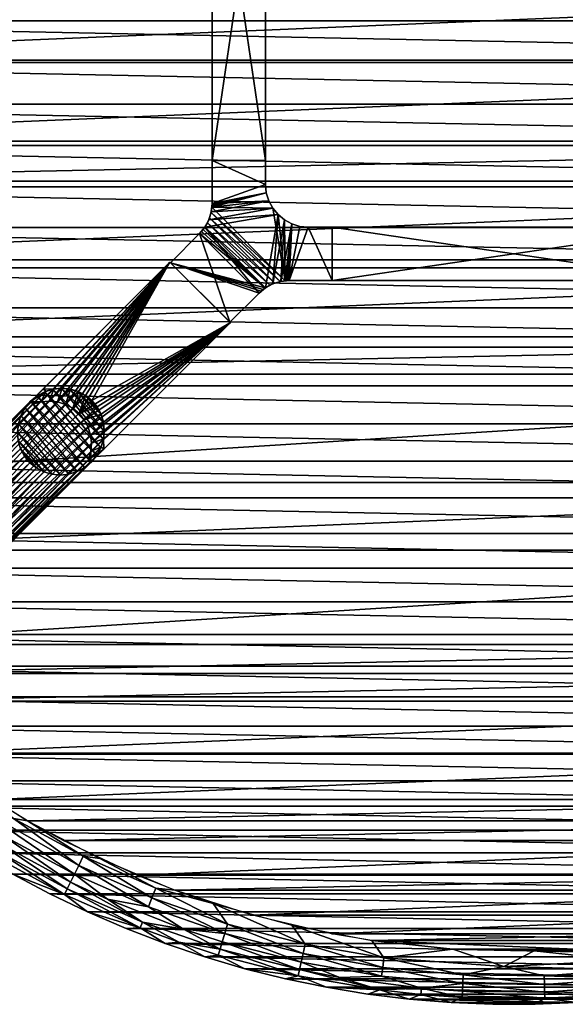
# Model space of a CAD drawing. Header units: inches. Extents: x -24 to 24, y -24 to 24.
# Tile 2 of 7: x -11.6 to 1.2, y -24 to -1. Entities that reach past the tile are written whole.
import ezdxf

# ---------------------------------------------------------------- set-up
doc = ezdxf.new("R2010")
doc.units = ezdxf.units.IN
doc.header["$MEASUREMENT"] = 0
for name, color, linetype in [('AFUTL-3-EDPL', 19, 'Continuous'), ('AFUTL-3-HWPT', 4, 'Continuous'), ('AFUTL-3-LGWD', 15, 'Continuous'), ('AFUTL-3-TPWD', 15, 'Continuous')]:
    doc.layers.add(name, color=color, linetype=linetype)

msp = doc.modelspace()

# ---------------------------------------------------------------- meshes
at = {"layer": 'AFUTL-3-EDPL'}
mesh = msp.add_polyface(dxfattribs=at)
corners = [(-12.044, -20.225, 41.371), (-10.367, -21.134, 41.371), (-10.445, -21.295, 41.556), (-11.94, -20.05, 41.215), (-8.687, -22.071, 41.556), (-12.619, -19.36, 41.092), (-11.7, -19.648, 41.005), (-10.177, -20.748, 41.092), (-12.561, -20.451, 42.047), (-12.211, -20.506, 41.766), (-11.716, -20.946, 42.047), (-13.253, -18.635, 41.005), (-10.511, -21.427, 41.766), (-8.741, -22.208, 41.766), (-9.97, -21.831, 42.047), (-12.136, -20.379, 41.556), (-10.852, -21.406, 42.047), (-10.277, -20.951, 41.215), (-10.071, -20.531, 41.005), (-12.952, -19.87, 41.556), (-12.854, -19.721, 41.371), (-8.546, -21.714, 41.215), (-9.502, -21.537, 41.371), (-13.032, -19.994, 41.766), (-8.464, -21.504, 41.092), (-9.685, -20.581, 40.976), (-8.375, -21.279, 41.005), (-11.373, -19.699, 40.976), (-9.071, -22.22, 42.047), (-12.982, -18.678, 40.976)]
mesh.append_faces([[corners[k] for k in face] for face in [(0, 3, 1), (2, 1, 4), (8, 9, 10), (15, 0, 2), (16, 12, 14), (19, 20, 15), (23, 19, 9), (7, 18, 24), (14, 13, 28), (10, 12, 16), (20, 3, 0), (1, 17, 22)]], dxfattribs={"vtx0": -1, "vtx1": -1})
mesh.append_faces([[corners[k] for k in face] for face in [(5, 6, 7), (11, 6, 5), (9, 12, 10), (12, 13, 14), (5, 7, 17), (6, 18, 7), (12, 2, 13), (17, 21, 22), (17, 7, 21), (9, 15, 12), (18, 25, 26), (6, 27, 18), (11, 29, 6)]], dxfattribs={"vtx0": -1, "vtx1": -1, "vtx2": -1})
mesh.append_faces([[corners[k] for k in face] for face in [(3, 5, 17)]], dxfattribs={"vtx1": -1})
mesh.append_faces([[corners[k] for k in face] for face in [(0, 1, 2), (3, 17, 1), (15, 2, 12), (2, 4, 13), (23, 9, 8), (19, 15, 9), (27, 25, 18), (29, 27, 6), (20, 0, 15)]], dxfattribs={"vtx1": -1, "vtx2": -1})
mesh.append_faces([[corners[k] for k in face] for face in [(1, 22, 4)]], dxfattribs={"vtx2": -1})
mesh = msp.add_polyface(dxfattribs=at)
corners = [(-5.34, -23.398, 42.047), (-5.041, -23.328, 41.766), (-4.382, -23.597, 42.047), (-8.546, -21.714, 41.215), (-6.76, -22.335, 41.215), (-7.727, -22.236, 41.371), (-8.464, -21.504, 41.092), (-8.375, -21.279, 41.005), (-6.694, -22.119, 41.092), (-10.071, -20.531, 41.005), (-7.029, -21.633, 40.976), (-5.194, -22.145, 40.976), (-4.881, -22.588, 41.092), (-9.071, -22.22, 42.047), (-8.741, -22.208, 41.766), (-8.157, -22.571, 42.047), (-6.914, -22.843, 41.766), (-6.29, -23.161, 42.047), (-6.819, -22.531, 41.371), (-4.972, -23.009, 41.371), (-5.01, -23.183, 41.556), (-6.871, -22.702, 41.556), (-7.834, -22.544, 41.766), (-7.23, -22.885, 42.047), (-8.687, -22.071, 41.556), (-9.502, -21.537, 41.371), (-4.929, -22.809, 41.215), (-10.177, -20.748, 41.092), (-4.066, -23.367, 41.556), (-9.685, -20.581, 40.976), (-7.929, -21.32, 40.976)]
mesh.append_faces([[corners[k] for k in face] for face in [(0, 1, 2), (6, 7, 8), (13, 14, 15), (18, 4, 19), (21, 18, 20), (23, 16, 17), (25, 5, 24), (4, 8, 26), (14, 24, 22), (8, 10, 12), (20, 19, 28), (17, 1, 0), (15, 22, 23), (5, 4, 18), (22, 21, 16)]], dxfattribs={"vtx0": -1, "vtx1": -1})
mesh.append_faces([[corners[k] for k in face] for face in [(3, 4, 5), (9, 7, 6), (16, 1, 17), (3, 6, 4), (24, 5, 21), (25, 3, 5), (7, 10, 8), (16, 21, 1), (24, 21, 22)]], dxfattribs={"vtx0": -1, "vtx1": -1, "vtx2": -1})
mesh.append_faces([[corners[k] for k in face] for face in [(7, 30, 10)]], dxfattribs={"vtx0": -1, "vtx2": -1})
mesh.append_faces([[corners[k] for k in face] for face in [(10, 11, 12), (18, 19, 20), (14, 22, 15), (6, 8, 4), (21, 20, 1), (4, 26, 19), (8, 12, 26), (27, 6, 3), (29, 30, 7), (5, 18, 21), (22, 16, 23)]], dxfattribs={"vtx1": -1, "vtx2": -1})
mesh = msp.add_polyface(dxfattribs=at)
corners = [(-3.092, -23.336, 41.371), (-1.192, -23.51, 41.371), (-2.16, -23.62, 41.556), (-3.036, -22.909, 41.092), (-1.428, -22.701, 40.976), (-0.234, -23.108, 41.092), (0.476, -22.741, 40.976), (-1.201, -23.688, 41.556), (0.721, -23.708, 41.556), (-3.065, -23.133, 41.215), (-4.066, -23.367, 41.556), (-3.135, -23.66, 41.766), (-1.468, -23.955, 42.047), (-1.209, -23.836, 41.766), (-0.49, -23.995, 42.047), (-4.881, -22.588, 41.092), (-5.194, -22.145, 40.976), (0.725, -23.855, 41.766), (-3.323, -22.502, 40.976), (-2.174, -23.767, 41.766), (-2.444, -23.875, 42.047), (-4.929, -22.809, 41.215), (-4.972, -23.009, 41.371), (-1.182, -23.306, 41.215), (0.709, -23.325, 41.215), (-3.416, -23.756, 42.047), (-5.041, -23.328, 41.766), (-4.382, -23.597, 42.047), (-5.01, -23.183, 41.556), (0.716, -23.529, 41.371)]
mesh.append_faces([[corners[k] for k in face] for face in [(7, 1, 8), (10, 2, 11), (12, 13, 14), (15, 16, 3), (21, 15, 9), (25, 11, 20), (11, 2, 19), (1, 23, 29), (9, 3, 23), (2, 1, 7), (20, 19, 12), (27, 11, 25), (19, 2, 13)]], dxfattribs={"vtx0": -1, "vtx1": -1})
mesh.append_faces([[corners[k] for k in face] for face in [(0, 1, 2), (3, 4, 5), (0, 9, 1), (13, 17, 14), (10, 0, 2), (22, 0, 10), (23, 5, 24), (3, 5, 23), (26, 11, 27), (13, 7, 17), (26, 28, 11), (23, 24, 29), (22, 21, 0)]], dxfattribs={"vtx0": -1, "vtx1": -1, "vtx2": -1})
mesh.append_faces([[corners[k] for k in face] for face in [(4, 6, 5), (18, 4, 3), (11, 19, 20), (21, 9, 0), (16, 18, 3), (9, 23, 1), (15, 3, 9), (2, 7, 13), (19, 13, 12)]], dxfattribs={"vtx1": -1, "vtx2": -1})
mesh.append_faces([[corners[k] for k in face] for face in [(28, 10, 11)]], dxfattribs={"vtx2": -1})
mesh = msp.add_polyface(dxfattribs=at)
corners = [(2.444, -23.875, 42.047), (2.655, -23.718, 41.766), (3.416, -23.756, 42.047), (0.721, -23.708, 41.556), (0.716, -23.529, 41.371), (2.639, -23.571, 41.556), (-0.234, -23.108, 41.092), (0.476, -22.741, 40.976), (2.571, -22.966, 41.092), (2.619, -23.394, 41.371), (2.596, -23.191, 41.215), (5.39, -22.705, 41.215), (4.505, -23.105, 41.371), (0.725, -23.855, 41.766), (1.692, -23.806, 41.766), (1.468, -23.955, 42.047), (2.544, -22.726, 41.005), (4.376, -22.445, 41.005), (4.422, -22.683, 41.092), (0.709, -23.325, 41.215), (-1.192, -23.51, 41.371), (4.539, -23.28, 41.556), (4.567, -23.425, 41.766), (0.49, -23.995, 42.047), (4.382, -23.597, 42.047), (5.34, -23.398, 42.047), (-1.201, -23.688, 41.556), (-0.49, -23.995, 42.047), (1.428, -22.701, 40.976), (3.323, -22.502, 40.976), (5.194, -22.145, 40.976)]
mesh.append_faces([[corners[k] for k in face] for face in [(0, 1, 2), (6, 7, 8), (19, 6, 10), (5, 9, 21), (23, 13, 15), (24, 22, 25), (13, 3, 14), (9, 10, 12), (4, 19, 9), (8, 16, 18), (2, 22, 24), (15, 14, 0), (27, 13, 23), (14, 5, 1)]], dxfattribs={"vtx0": -1, "vtx1": -1})
mesh.append_faces([[corners[k] for k in face] for face in [(3, 4, 5), (10, 11, 12), (16, 17, 18), (10, 18, 11), (1, 22, 2), (3, 5, 14), (1, 5, 22), (7, 16, 8), (16, 29, 17)]], dxfattribs={"vtx0": -1, "vtx1": -1, "vtx2": -1})
mesh.append_faces([[corners[k] for k in face] for face in [(28, 29, 16)]], dxfattribs={"vtx1": -1})
mesh.append_faces([[corners[k] for k in face] for face in [(4, 9, 5), (13, 14, 15), (20, 4, 3), (5, 21, 22), (6, 8, 10), (26, 3, 13), (9, 12, 21), (19, 10, 9), (8, 18, 10), (29, 30, 17), (14, 1, 0)]], dxfattribs={"vtx1": -1, "vtx2": -1})
mesh.append_faces([[corners[k] for k in face] for face in [(7, 28, 16)]], dxfattribs={"vtx2": -1})
at = {"layer": 'AFUTL-3-HWPT'}
mesh = msp.add_polyface(dxfattribs=at)
corners = [(-7.058, 4.25, 38.976), (-5.808, 4.25, 38.976), (-5.808, -4.25, 38.976), (-7.058, -4.25, 38.976), (-7.058, 4.25, 40.976), (-7.058, -4.25, 40.976), (-5.808, -4.25, 40.976), (-5.808, 4.25, 40.976)]
mesh.append_faces([[corners[k] for k in face] for face in [(3, 1, 2), (4, 3, 5), (2, 5, 3), (6, 1, 7), (6, 4, 5), (7, 0, 4)]], dxfattribs={"vtx0": -1})
mesh.append_faces([[corners[k] for k in face] for face in [(0, 1, 3), (0, 3, 4), (6, 5, 2), (2, 1, 6), (7, 4, 6), (1, 0, 7)]], dxfattribs={"vtx1": -1})
mesh = msp.add_polyface(dxfattribs=at)
corners = [(-6.64, -8.032, 40.976), (-6.64, -8.032, 39.008), (-5.959, -7.351, 38.986), (-5.959, -7.351, 40.976), (-8.032, -6.64, 39.008), (-8.032, -6.64, 40.976), (-7.351, -5.959, 40.976), (-7.351, -5.959, 38.986), (-4.25, -7.058, 38.976), (-4.25, -7.058, 40.976), (-5.252, -7.058, 40.976), (-5.252, -7.058, 38.976), (-4.25, -5.808, 38.976), (-4.25, -5.808, 40.976), (-5.447, -7.077, 40.976), (-5.634, -7.134, 40.976), (-5.807, -7.226, 40.976), (-5.913, -7.307, 38.984), (-5.864, -7.267, 38.983), (-5.812, -7.23, 38.981), (-5.704, -7.166, 38.979), (-5.587, -7.116, 38.977), (-5.466, -7.081, 38.977), (-5.344, -7.062, 38.976), (-5.313, -7.06, 38.976), (-5.282, -7.058, 38.976), (-7.226, -5.807, 40.976), (-7.134, -5.634, 40.976), (-7.077, -5.447, 40.976), (-7.058, -5.252, 40.976), (-7.058, -5.252, 38.976), (-7.058, -5.282, 38.976), (-7.06, -5.313, 38.976), (-7.062, -5.344, 38.976), (-7.081, -5.466, 38.977), (-7.116, -5.587, 38.977), (-7.166, -5.704, 38.979), (-7.23, -5.812, 38.981), (-7.267, -5.864, 38.983), (-7.307, -5.913, 38.984), (-4.808, -5.808, 38.976), (-4.808, -5.808, 40.976), (-5.003, -5.789, 40.976), (-5.191, -5.732, 40.976), (-5.363, -5.639, 40.976), (-5.515, -5.515, 40.976), (-5.639, -5.363, 40.976), (-5.732, -5.191, 40.976), (-5.789, -5.003, 40.976), (-5.808, -4.808, 40.976), (-5.808, -4.25, 40.976), (-7.058, -4.25, 40.976), (-7.058, -4.25, 38.976), (-5.003, -5.789, 38.976), (-5.191, -5.732, 38.976), (-5.363, -5.639, 38.976), (-5.515, -5.515, 38.976), (-5.639, -5.363, 38.976), (-5.732, -5.191, 38.976), (-5.789, -5.003, 38.976), (-5.808, -4.808, 38.976), (-5.808, -4.25, 38.976)]
mesh.append_faces([[corners[k] for k in face] for face in [(1, 5, 4), (9, 12, 13), (41, 9, 13), (30, 51, 52), (59, 49, 48), (58, 48, 47), (57, 47, 46), (56, 46, 45), (55, 45, 44), (54, 44, 43), (53, 43, 42), (60, 52, 61), (52, 50, 61)]], dxfattribs={"vtx0": -1})
mesh.append_faces([[corners[k] for k in face] for face in [(4, 6, 7), (8, 10, 11), (14, 23, 10), (15, 21, 14), (21, 15, 20), (20, 16, 19), (19, 16, 18), (18, 3, 17), (17, 3, 2), (26, 38, 6), (27, 36, 26), (36, 27, 35), (35, 28, 34), (34, 28, 33), (33, 29, 32), (32, 29, 31), (31, 29, 30), (13, 40, 41), (6, 3, 26), (45, 15, 44), (44, 14, 43), (43, 10, 42), (42, 10, 41), (26, 45, 27), (27, 46, 28), (28, 47, 29), (60, 49, 59), (61, 49, 60), (33, 23, 34), (34, 22, 35), (35, 21, 36), (36, 20, 37), (25, 54, 11), (54, 23, 55), (55, 23, 56), (56, 23, 57), (57, 33, 58), (58, 33, 59), (59, 30, 60), (2, 4, 17), (17, 4, 18), (18, 4, 19)]], dxfattribs={"vtx0": -1, "vtx1": -1})
mesh.append_faces([[corners[k] for k in face] for face in [(26, 16, 45), (57, 23, 33)]], dxfattribs={"vtx0": -1, "vtx1": -1, "vtx2": -1})
mesh.append_faces([[corners[k] for k in face] for face in [(3, 1, 2), (10, 23, 24), (10, 24, 25), (14, 21, 22), (14, 22, 23), (20, 15, 16), (18, 16, 3), (6, 38, 39), (6, 39, 7), (26, 36, 37), (26, 37, 38), (35, 27, 28), (33, 28, 29), (6, 0, 3), (26, 3, 16), (45, 16, 15), (44, 15, 14), (43, 14, 10), (41, 10, 9), (27, 45, 46), (28, 46, 47), (29, 47, 48), (29, 48, 49), (49, 51, 29), (40, 42, 41), (34, 23, 22), (35, 22, 21), (36, 21, 20), (37, 20, 19), (11, 54, 53), (11, 53, 40), (54, 24, 23), (59, 33, 32), (59, 32, 31), (60, 30, 52), (40, 8, 11), (19, 4, 7), (19, 7, 39), (19, 38, 37)]], dxfattribs={"vtx0": -1, "vtx2": -1})
mesh.append_faces([[corners[k] for k in face] for face in [(0, 1, 3), (5, 6, 4), (9, 10, 8), (0, 5, 1), (8, 12, 9), (12, 40, 13), (5, 0, 6), (50, 51, 49), (59, 48, 58), (58, 47, 57), (57, 46, 56), (56, 45, 55), (55, 44, 54), (54, 43, 53), (53, 42, 40), (50, 49, 61), (12, 8, 40), (1, 4, 2), (51, 50, 52)]], dxfattribs={"vtx1": -1})
mesh.append_faces([[corners[k] for k in face] for face in [(25, 11, 10), (29, 51, 30), (25, 24, 54), (31, 30, 59), (39, 38, 19)]], dxfattribs={"vtx1": -1, "vtx2": -1})
mesh = msp.add_polyface(dxfattribs=at)
corners = [(-4.25, -7.058, 38.976), (-4.25, -5.808, 38.976), (4.25, -5.808, 38.976), (4.25, -7.058, 38.976), (-4.25, -5.808, 40.976), (4.25, -5.808, 40.976), (4.25, -7.058, 40.976), (-4.25, -7.058, 40.976)]
mesh.append_faces([[corners[k] for k in face] for face in [(3, 1, 2), (5, 1, 4), (2, 6, 3), (7, 3, 6), (7, 5, 4), (0, 4, 1)]], dxfattribs={"vtx0": -1})
mesh.append_faces([[corners[k] for k in face] for face in [(0, 1, 3), (2, 1, 5), (5, 6, 2), (0, 3, 7), (6, 5, 7), (7, 4, 0)]], dxfattribs={"vtx1": -1})
mesh = msp.add_polyface(dxfattribs=at)
corners = [(-6.629, -8.043, 40.976), (-8.043, -6.629, 40.976), (-11.005, -9.591, 40.976), (-10.946, -9.65, 40.976), (-10.758, -9.596, 40.976), (-10.564, -9.578, 40.976), (-10.371, -9.598, 40.976), (-10.186, -9.655, 40.976), (-10.016, -9.746, 40.976), (-9.868, -9.868, 40.976), (-9.746, -10.016, 40.976), (-9.655, -10.186, 40.976), (-9.598, -10.371, 40.976), (-9.578, -10.564, 40.976), (-9.596, -10.758, 40.976), (-9.65, -10.946, 40.976), (-9.591, -11.005, 40.976), (-9.892, -11.306, 38.976), (-6.629, -8.043, 38.976), (-8.043, -6.629, 38.976), (-11.306, -9.892, 38.976), (-9.95, -11.247, 38.976), (-11.247, -9.95, 38.976), (-9.896, -11.059, 38.976), (-9.879, -10.865, 38.976), (-9.899, -10.672, 38.976), (-9.955, -10.487, 38.976), (-10.046, -10.317, 38.976), (-10.168, -10.168, 38.976), (-10.317, -10.046, 38.976), (-10.487, -9.955, 38.976), (-10.672, -9.899, 38.976), (-10.865, -9.879, 38.976), (-11.059, -9.896, 38.976)]
mesh.append_faces([[corners[k] for k in face] for face in [(16, 18, 0), (19, 2, 1), (16, 21, 17), (20, 3, 2), (23, 15, 14), (24, 14, 13), (25, 13, 12), (26, 12, 11), (27, 11, 10), (28, 10, 9), (28, 8, 29), (29, 7, 30), (30, 6, 31), (31, 5, 32), (32, 4, 33), (33, 3, 22), (1, 18, 19)]], dxfattribs={"vtx0": -1})
mesh.append_faces([[corners[k] for k in face] for face in [(1, 9, 0), (2, 4, 1), (17, 23, 18), (18, 28, 19)]], dxfattribs={"vtx0": -1, "vtx1": -1})
mesh.append_faces([[corners[k] for k in face] for face in [(0, 9, 10), (0, 10, 11), (1, 4, 5), (1, 5, 6), (1, 7, 8), (1, 8, 9), (0, 12, 13), (0, 13, 14), (14, 16, 0), (18, 23, 24), (18, 24, 25), (18, 26, 27), (18, 27, 28), (19, 28, 29), (19, 29, 30), (19, 31, 32), (19, 32, 33), (33, 20, 19)]], dxfattribs={"vtx0": -1, "vtx2": -1})
mesh.append_faces([[corners[k] for k in face] for face in [(15, 16, 14), (17, 18, 16), (20, 2, 19), (15, 21, 16), (22, 3, 20), (22, 20, 33), (21, 15, 23), (23, 14, 24), (24, 13, 25), (25, 12, 26), (26, 11, 27), (27, 10, 28), (0, 18, 1)]], dxfattribs={"vtx1": -1})
mesh.append_faces([[corners[k] for k in face] for face in [(6, 7, 1), (11, 12, 0), (25, 26, 18), (30, 31, 19)]], dxfattribs={"vtx1": -1, "vtx2": -1})
mesh.append_faces([[corners[k] for k in face] for face in [(2, 3, 4), (17, 21, 23), (28, 9, 8), (29, 8, 7), (30, 7, 6), (31, 6, 5), (32, 5, 4), (33, 4, 3)]], dxfattribs={"vtx2": -1})
at = {"layer": 'AFUTL-3-LGWD'}
mesh = msp.add_polyface(dxfattribs=at)
corners = [(-13.412, -13.412, 0.098), (-13.564, -13.287, 0.098), (-13.739, -13.195, 0.098), (-13.928, -13.14, 0.098), (-14.126, -13.122, 0.098), (-14.324, -13.144, 0.098), (-14.516, -13.204, 0.098), (-14.692, -13.3, 0.098), (-14.847, -13.427, 0.098), (-14.975, -13.583, 0.098), (-15.071, -13.759, 0.098), (-15.131, -13.95, 0.098), (-15.153, -14.149, 0.098), (-15.135, -14.346, 0.098), (-15.08, -14.536, 0.098), (-14.988, -14.711, 0.098), (-14.863, -14.863, 0.098), (-14.711, -14.988, 0.098), (-14.536, -15.08, 0.098), (-14.346, -15.135, 0.098), (-14.149, -15.153, 0.098), (-13.95, -15.131, 0.098), (-13.759, -15.071, 0.098), (-13.583, -14.975, 0.098), (-13.427, -14.847, 0.098), (-13.3, -14.692, 0.098), (-13.204, -14.516, 0.098), (-13.144, -14.324, 0.098), (-13.122, -14.126, 0.098), (-13.14, -13.928, 0.098), (-13.195, -13.739, 0.098), (-13.287, -13.564, 0.098), (-11.32, -11.32, 40.972), (-11.444, -11.167, 40.972), (-11.536, -10.993, 40.972), (-11.592, -10.803, 40.972), (-11.609, -10.605, 40.972), (-11.588, -10.407, 40.972), (-11.528, -10.216, 40.972), (-11.432, -10.039, 40.972), (-11.304, -9.884, 40.972), (-11.149, -9.756, 40.972), (-10.972, -9.66, 40.972), (-10.781, -9.601, 40.972), (-10.583, -9.579, 40.972), (-10.385, -9.596, 40.972), (-10.195, -9.652, 40.972), (-10.021, -9.744, 40.972), (-9.868, -9.868, 40.972), (-9.744, -10.021, 40.972), (-9.652, -10.195, 40.972), (-9.596, -10.385, 40.972), (-9.579, -10.583, 40.972), (-9.601, -10.781, 40.972), (-9.66, -10.972, 40.972), (-9.756, -11.149, 40.972), (-9.884, -11.304, 40.972), (-10.039, -11.432, 40.972), (-10.216, -11.528, 40.972), (-10.407, -11.588, 40.972), (-10.605, -11.609, 40.972), (-10.803, -11.592, 40.972), (-10.993, -11.536, 40.972), (-11.167, -11.444, 40.972)]
mesh.append_faces([[corners[k] for k in face] for face in [(0, 47, 48), (46, 1, 2), (44, 3, 4), (42, 5, 6), (40, 7, 8), (38, 9, 10), (36, 11, 12), (34, 13, 14), (32, 15, 16), (63, 18, 62), (61, 20, 60), (59, 22, 58), (57, 24, 56), (55, 26, 54), (53, 28, 52), (51, 30, 50), (47, 49, 48), (23, 25, 24), (15, 17, 16), (7, 9, 8)]], dxfattribs={"vtx0": -1})
mesh.append_faces([[corners[k] for k in face] for face in [(1, 47, 0), (47, 1, 46), (45, 3, 44), (43, 5, 42), (41, 7, 40), (39, 9, 38), (37, 11, 36), (35, 13, 34), (33, 15, 32), (32, 17, 63), (62, 19, 61), (60, 21, 59), (58, 23, 57), (56, 25, 55), (54, 27, 53), (52, 29, 51), (50, 31, 49), (33, 63, 34), (34, 62, 35), (35, 61, 36), (36, 60, 37), (37, 59, 38), (38, 58, 39), (39, 57, 40), (40, 56, 41), (41, 55, 42), (42, 54, 43), (43, 53, 44), (44, 52, 45), (45, 51, 46), (46, 50, 47), (21, 27, 22), (22, 26, 23), (12, 20, 13), (13, 19, 14), (14, 18, 15), (11, 4, 12), (4, 11, 5), (5, 10, 6), (6, 9, 7)]], dxfattribs={"vtx0": -1, "vtx1": -1})
mesh.append_faces([[corners[k] for k in face] for face in [(12, 31, 21)]], dxfattribs={"vtx0": -1, "vtx1": -1, "vtx2": -1})
mesh.append_faces([[corners[k] for k in face] for face in [(45, 2, 3), (43, 4, 5), (41, 6, 7), (39, 8, 9), (37, 10, 11), (35, 12, 13), (33, 14, 15), (63, 17, 18), (61, 19, 20), (59, 21, 22), (57, 23, 24), (55, 25, 26), (53, 27, 28), (51, 29, 30), (49, 31, 0), (34, 63, 62), (35, 62, 61), (36, 61, 60), (37, 60, 59), (38, 59, 58), (39, 58, 57), (40, 57, 56), (41, 56, 55), (42, 55, 54), (43, 54, 53), (44, 53, 52), (45, 52, 51), (46, 51, 50), (47, 50, 49), (12, 0, 31), (21, 31, 30), (21, 30, 29), (21, 28, 27), (22, 27, 26), (23, 26, 25), (13, 20, 19), (14, 19, 18), (15, 18, 17), (12, 4, 3), (12, 3, 2), (5, 11, 10), (6, 10, 9)]], dxfattribs={"vtx0": -1, "vtx2": -1})
mesh.append_faces([[corners[k] for k in face] for face in [(46, 2, 45), (44, 4, 43), (42, 6, 41), (40, 8, 39), (38, 10, 37), (36, 12, 35), (34, 14, 33), (32, 63, 33)]], dxfattribs={"vtx1": -1})
mesh.append_faces([[corners[k] for k in face] for face in [(1, 0, 12), (29, 28, 21), (21, 20, 12), (2, 1, 12)]], dxfattribs={"vtx1": -1, "vtx2": -1})
mesh.append_faces([[corners[k] for k in face] for face in [(0, 48, 49), (32, 16, 17), (62, 18, 19), (60, 20, 21), (58, 22, 23), (56, 24, 25), (54, 26, 27), (52, 28, 29), (50, 30, 31)]], dxfattribs={"vtx2": -1})
at = {"layer": 'AFUTL-3-TPWD'}
mesh = msp.add_polyface(dxfattribs=at)
corners = [(-22.746, 0, 40.976), (-0.476, 22.741, 40.976), (0.476, -22.741, 40.976), (22.746, 0, 40.976), (-22.03, 9.523, 42.047), (0.49, 23.995, 42.047), (-0.49, -23.995, 42.047), (22.03, 9.523, 42.047), (-18.402, 13.37, 40.976), (18.402, -13.37, 40.976), (-18.402, -13.37, 40.976), (18.402, 13.37, 40.976), (-11.716, 20.946, 42.047), (11.716, -20.946, 42.047), (11.716, 20.946, 42.047), (-11.716, -20.946, 42.047), (-23.92, -1.956, 42.047), (23.92, -1.956, 42.047), (-8.814, -20.969, 40.976), (8.814, 20.969, 40.976), (8.814, -20.969, 40.976), (-8.814, 20.969, 40.976), (22.03, -9.523, 42.047), (-22.03, -9.523, 42.047), (-21.775, 6.574, 40.976), (21.775, -6.574, 40.976), (-21.775, -6.574, 40.976), (21.775, 6.574, 40.976), (-16.443, -17.482, 42.047), (16.443, 17.482, 42.047), (16.443, -17.482, 42.047), (-16.443, 17.482, 42.047), (13.752, 18.118, 40.976), (-13.752, -18.118, 40.976), (13.752, -18.118, 40.976), (-13.752, 18.118, 40.976), (4.382, -23.597, 42.047), (-4.382, 23.597, 42.047), (-8.157, -22.571, 42.047), (8.157, 22.571, 42.047), (8.157, -22.571, 42.047), (-8.157, 22.571, 42.047), (-23.92, 1.956, 42.047), (23.92, 1.956, 42.047), (-4.382, -23.597, 42.047), (4.382, 23.597, 42.047), (-23.502, 4.862, 42.047), (23.502, -4.862, 42.047), (23.502, 4.862, 42.047), (-23.502, -4.862, 42.047), (14.186, 19.359, 42.047), (-14.186, -19.359, 42.047), (-14.186, 19.359, 42.047), (14.186, -19.359, 42.047), (18.455, 15.343, 42.047), (-18.455, -15.343, 42.047), (18.455, -15.343, 42.047), (-18.455, 15.343, 42.047), (22.428, 3.793, 40.976), (-22.428, -3.793, 40.976), (-22.428, 3.793, 40.976), (22.428, -3.793, 40.976), (-6.117, 21.908, 40.976), (6.117, -21.908, 40.976), (-6.117, -21.908, 40.976), (6.117, 21.908, 40.976), (16.581, -15.571, 40.976), (-16.581, 15.571, 40.976), (16.581, 15.571, 40.976), (-16.581, -15.571, 40.976), (21.18, -11.287, 42.047), (-21.18, 11.287, 42.047), (21.18, 11.287, 42.047), (-21.18, -11.287, 42.047), (23.028, -6.762, 42.047), (-23.028, 6.762, 42.047), (-23.028, -6.762, 42.047), (23.028, 6.762, 42.047), (24, 0, 42.047), (-24, 0, 42.047), (20.19, -12.975, 42.047), (-20.19, 12.975, 42.047), (-20.19, -12.975, 42.047), (20.19, 12.975, 42.047), (-9.97, 21.831, 42.047), (9.97, -21.831, 42.047), (9.97, 21.831, 42.047), (-9.97, -21.831, 42.047), (-1.428, -22.701, 40.976), (1.428, 22.701, 40.976), (19.456, 11.783, 40.976), (-19.456, -11.783, 40.976), (19.456, -11.783, 40.976), (-19.456, 11.783, 40.976), (-10.538, -20.158, 40.976), (10.538, 20.158, 40.976), (-10.538, 20.158, 40.976), (10.538, -20.158, 40.976), (-21.149, 8.373, 40.976), (21.149, -8.373, 40.976), (21.149, 8.373, 40.976), (-21.149, -8.373, 40.976), (4.262, -22.343, 40.976), (-4.262, 22.343, 40.976), (4.262, 22.343, 40.976), (-4.262, -22.343, 40.976), (-22.666, 1.903, 40.976), (22.666, -1.903, 40.976), (-22.666, -1.903, 40.976), (22.666, 1.903, 40.976), (14.964, 18.764, 42.047), (-14.964, -18.764, 42.047), (14.964, -18.764, 42.047), (-14.964, 18.764, 42.047), (0.49, -23.995, 42.047), (-0.49, 23.995, 42.047), (-1.468, -23.955, 42.047), (1.468, 23.955, 42.047), (-1.468, 23.955, 42.047), (1.468, -23.955, 42.047), (19.065, 14.578, 42.047), (-19.065, -14.578, 42.047), (19.065, -14.578, 42.047), (-19.065, 14.578, 42.047), (5.34, 23.398, 42.047), (-5.34, -23.398, 42.047), (5.34, -23.398, 42.047), (-5.34, 23.398, 42.047), (19.644, 13.788, 42.047), (-19.644, -13.788, 42.047), (19.644, -13.788, 42.047), (-19.644, 13.788, 42.047), (-2.444, -23.875, 42.047), (2.444, 23.875, 42.047), (-2.444, 23.875, 42.047), (2.444, -23.875, 42.047), (-17.143, -16.797, 42.047), (17.143, 16.797, 42.047), (17.143, -16.797, 42.047), (-17.143, 16.797, 42.047), (23.82, -2.93, 42.047), (-23.82, 2.93, 42.047), (23.82, 2.93, 42.047), (-23.82, -2.93, 42.047), (13.385, -19.921, 42.047), (-13.385, 19.921, 42.047), (13.385, 19.921, 42.047), (-13.385, -19.921, 42.047), (22.4, 8.616, 42.047), (-22.4, -8.616, 42.047), (-22.4, 8.616, 42.047), (22.4, -8.616, 42.047), (-9.071, -22.22, 42.047), (9.071, 22.22, 42.047), (-9.071, 22.22, 42.047), (9.071, -22.22, 42.047), (-21.623, -10.413, 42.047), (21.623, 10.413, 42.047), (21.623, -10.413, 42.047), (-21.623, 10.413, 42.047), (6.29, 23.161, 42.047), (-6.29, -23.161, 42.047), (-6.29, 23.161, 42.047), (6.29, -23.161, 42.047), (-17.814, 16.083, 42.047), (17.814, -16.083, 42.047), (-17.814, -16.083, 42.047), (17.814, 16.083, 42.047), (-7.23, 22.885, 42.047), (7.23, -22.885, 42.047), (-7.23, -22.885, 42.047), (7.23, 22.885, 42.047), (20.702, 12.141, 42.047), (-20.702, -12.141, 42.047), (-20.702, 12.141, 42.047), (20.702, -12.141, 42.047), (22.733, 7.695, 42.047), (-22.733, -7.695, 42.047), (-22.733, 7.695, 42.047), (22.733, -7.695, 42.047), (15.717, -18.138, 42.047), (-15.717, 18.138, 42.047), (15.717, 18.138, 42.047), (-15.717, -18.138, 42.047), (10.852, -21.406, 42.047), (-10.852, 21.406, 42.047), (10.852, 21.406, 42.047), (-10.852, -21.406, 42.047), (23.284, 5.817, 42.047), (-23.284, -5.817, 42.047), (23.284, -5.817, 42.047), (-23.284, 5.817, 42.047), (23.98, 0.979, 42.047), (-23.98, -0.979, 42.047), (23.98, -0.979, 42.047), (-23.98, 0.979, 42.047), (12.561, -20.451, 42.047), (-12.561, 20.451, 42.047), (12.561, 20.451, 42.047), (-12.561, -20.451, 42.047), (-23.681, -3.899, 42.047), (23.681, 3.899, 42.047), (-23.681, 3.899, 42.047), (23.681, -3.899, 42.047), (-3.416, 23.756, 42.047), (3.416, -23.756, 42.047), (-3.416, -23.756, 42.047), (3.416, 23.756, 42.047), (1.428, -22.701, 40.976), (-1.428, 22.701, 40.976), (11.373, 19.699, 40.976), (-11.373, -19.699, 40.976), (-11.373, 19.699, 40.976), (11.373, -19.699, 40.976), (-20.78, 9.252, 40.976), (20.78, -9.252, 40.976), (20.78, 9.252, 40.976), (-20.78, -9.252, 40.976), (-15.915, 16.252, 40.976), (15.915, -16.252, 40.976), (15.915, 16.252, 40.976), (-15.915, -16.252, 40.976), (-15.22, 16.904, 40.976), (15.22, -16.904, 40.976), (15.22, 16.904, 40.976), (-15.22, -16.904, 40.976), (-3.323, 22.502, 40.976), (3.323, -22.502, 40.976), (3.323, 22.502, 40.976), (-3.323, -22.502, 40.976), (12.188, 19.205, 40.976), (-12.188, -19.205, 40.976), (-12.188, 19.205, 40.976), (12.188, -19.205, 40.976), (7.929, -21.32, 40.976), (-7.929, 21.32, 40.976), (7.929, 21.32, 40.976), (-7.929, -21.32, 40.976), (-22.249, 4.729, 40.976), (22.249, -4.729, 40.976), (22.249, 4.729, 40.976), (-22.249, -4.729, 40.976), (14.499, 17.526, 40.976)]
mesh.append_faces([[corners[k] for k in face] for face in [(114, 116, 6), (115, 117, 5), (88, 208, 2), (89, 209, 1)]], dxfattribs={"vtx0": -1})
mesh.append_faces([[corners[k] for k in face] for face in [(224, 222, 242), (225, 223, 33), (80, 82, 130), (81, 83, 131), (217, 215, 91), (216, 214, 90), (84, 86, 154), (85, 87, 155), (75, 77, 178), (74, 76, 179), (108, 107, 59), (109, 106, 58), (180, 183, 112), (181, 182, 113), (32, 35, 230), (33, 34, 231), (169, 170, 163), (168, 171, 162), (193, 194, 79), (205, 206, 135), (204, 207, 134), (141, 142, 202), (140, 143, 203), (197, 198, 12), (196, 199, 13), (165, 166, 138), (164, 167, 139), (240, 238, 27), (241, 239, 26), (237, 234, 64), (236, 235, 65), (11, 8, 68), (10, 9, 69), (22, 23, 158), (4, 7, 159), (47, 49, 190), (46, 48, 191), (79, 78, 195), (70, 73, 175), (71, 72, 174), (185, 186, 84), (184, 187, 85), (229, 208, 88), (228, 209, 89), (90, 93, 11), (91, 92, 10), (94, 97, 18), (95, 96, 19), (27, 24, 100), (26, 25, 101), (65, 62, 104), (64, 63, 105), (0, 3, 108), (3, 0, 109), (112, 111, 53), (113, 110, 52), (118, 117, 115), (119, 116, 114), (122, 121, 56), (123, 120, 57), (126, 125, 36), (127, 124, 37), (130, 129, 122), (131, 128, 123), (134, 133, 118), (135, 132, 119), (138, 136, 30), (139, 137, 31), (17, 16, 140), (42, 43, 141), (53, 51, 144), (52, 50, 145), (150, 148, 4), (151, 149, 22), (154, 153, 41), (155, 152, 40), (158, 156, 70), (159, 157, 71), (162, 160, 127), (163, 161, 126), (57, 54, 164), (56, 55, 165), (41, 39, 168), (40, 38, 169), (174, 172, 81), (175, 173, 80), (178, 176, 150), (179, 177, 151), (30, 28, 180), (31, 29, 181), (13, 15, 184), (12, 14, 185), (190, 189, 74), (191, 188, 75), (194, 193, 17), (195, 192, 42), (144, 147, 196), (145, 146, 197), (202, 201, 46), (203, 200, 47), (37, 45, 204), (36, 44, 205), (210, 212, 95), (211, 213, 94), (100, 98, 216), (101, 99, 217), (68, 67, 220), (69, 66, 221), (220, 218, 224), (221, 219, 225), (104, 103, 228), (105, 102, 229), (230, 232, 210), (231, 233, 211), (19, 21, 236), (18, 20, 237), (58, 60, 240), (59, 61, 241), (242, 35, 32)]], dxfattribs={"vtx0": -1, "vtx1": -1})
mesh.append_faces([[corners[k] for k in face] for face in [(90, 214, 93), (91, 215, 92), (131, 83, 128), (130, 82, 129), (178, 77, 176), (33, 223, 34), (242, 222, 35), (229, 227, 208), (228, 226, 209), (179, 76, 177), (58, 106, 60), (59, 107, 61), (112, 183, 111), (113, 182, 110), (231, 34, 233), (230, 35, 232), (163, 170, 161), (162, 171, 160), (155, 87, 152), (154, 86, 153), (195, 78, 192), (202, 142, 201), (203, 143, 200), (12, 198, 14), (13, 199, 15), (139, 167, 137), (138, 166, 136), (27, 238, 24), (26, 239, 25), (65, 235, 62), (64, 234, 63), (69, 9, 66), (68, 8, 67), (159, 7, 157), (158, 23, 156), (190, 49, 189), (191, 48, 188), (79, 194, 78), (175, 73, 173), (174, 72, 172), (84, 186, 86), (85, 187, 87), (10, 92, 9), (11, 93, 8), (19, 96, 21), (18, 97, 20), (100, 24, 98), (101, 25, 99), (105, 63, 102), (104, 62, 103), (109, 0, 106), (108, 3, 107), (52, 110, 50), (53, 111, 51), (135, 206, 132), (134, 207, 133), (57, 120, 54), (56, 121, 55), (37, 124, 45), (36, 125, 44), (123, 128, 120), (122, 129, 121), (119, 132, 116), (118, 133, 117), (30, 136, 28), (31, 137, 29), (141, 43, 142), (140, 16, 143), (145, 50, 146), (144, 51, 147), (4, 148, 7), (22, 149, 23), (40, 152, 38), (41, 153, 39), (70, 156, 73), (71, 157, 72), (127, 160, 124), (126, 161, 125), (165, 55, 166), (164, 54, 167), (169, 38, 170), (168, 39, 171), (81, 172, 83), (80, 173, 82), (150, 176, 148), (151, 177, 149), (181, 29, 182), (180, 28, 183), (185, 14, 186), (184, 15, 187), (75, 188, 77), (74, 189, 76), (42, 192, 43), (17, 193, 16), (197, 146, 198), (196, 147, 199), (47, 200, 49), (46, 201, 48), (205, 44, 206), (204, 45, 207), (95, 212, 96), (94, 213, 97), (216, 98, 214), (217, 99, 215), (220, 67, 218), (221, 66, 219), (224, 218, 222), (225, 219, 223), (228, 103, 226), (229, 102, 227), (210, 232, 212), (211, 233, 213), (237, 20, 234), (236, 21, 235), (240, 60, 238), (241, 61, 239)]], dxfattribs={"vtx0": -1, "vtx2": -1})

doc.saveas('drawing.dxf')
